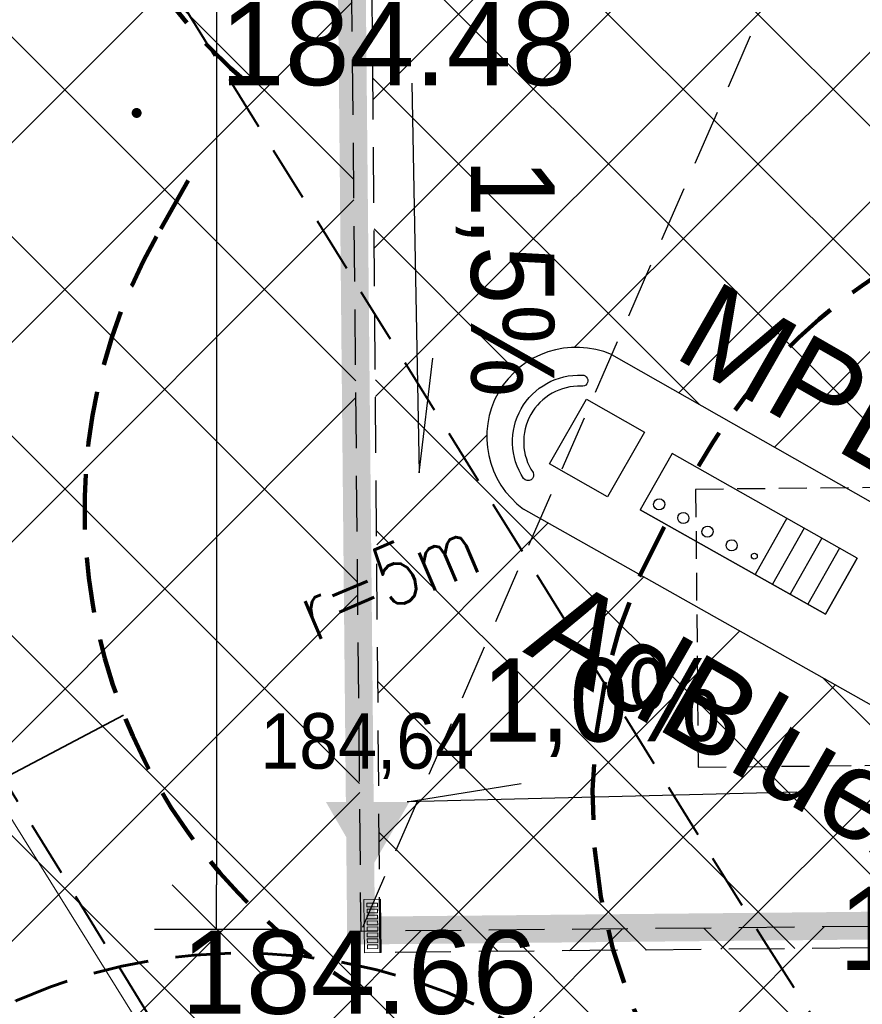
# Model space of a CAD drawing. Extents: x 8014 to 6635291, y -5609 to 5765892.
# Tile 41 of 158: x 6601148.04 to 6601155.62, y 5731788.41 to 5731797.27. Entities that reach past the tile are written whole.
import ezdxf
from ezdxf.enums import TextEntityAlignment as Align

# ---------------------------------------------------------------- set-up
doc = ezdxf.new("R2010")
doc.units = 0
doc.header["$PDSIZE"] = 0.75
for name, pattern in [('( Dashed )', [0.75, 0.5, -0.25]), ('DASHED', [0.75, 0.5, -0.25]), ('HIDDEN', [0.375, 0.25, -0.125]), ('HIDDEN2', [0.1875, 0.125, -0.0625])]:
    doc.linetypes.add(name, pattern=pattern)
doc.layers.get('0').update_dxf_attribs({"linetype": 'CONTINUOUS'})
doc.layers.get('Defpoints').update_dxf_attribs({"linetype": 'CONTINUOUS'})
for name, color, linetype, lineweight in [('!m_spadki', 7, 'CONTINUOUS', 30), ('!m_wpusty', 2, 'CONTINUOUS', 20), ('GSPWPS', 7, 'CONTINUOUS', 13), ('GSPWPS_O', 7, 'CONTINUOUS', 13), ('GUPPRZ_O', 7, 'CONTINUOUS', 18), ('T_OBRYS', 160, 'CONTINUOUS', 40), ('T_odn', 7, 'CONTINUOUS', 35), ('T_str.5m', 150, 'HIDDEN', 100), ('T_str.ochr.8m', 40, 'HIDDEN', 60)]:
    doc.layers.add(name, color=color, linetype=linetype, lineweight=lineweight)
for name, color, linetype in [('300_WIATA_DYST', 7, 'CONTINUOUS'), ('A-SZRAF- DROGI', 130, 'CONTINUOUS'), ('a_drogi', 4, 'CONTINUOUS'), ('a_dystrybutory', 7, 'CONTINUOUS'), ('a_zieleń', 80, 'CONTINUOUS'), ('Kraw', 7, 'CONTINUOUS'), ('Opisy', 1, 'CONTINUOUS'), ('STREFY', 7, 'CONTINUOUS'), ('T_opisy', 7, 'CONTINUOUS'), ('Wiaty', 2, 'CONTINUOUS'), ('Wymiarowanie', 7, 'CONTINUOUS')]:
    doc.layers.add(name, color=color, linetype=linetype)
doc.layers.add('AP_HATCH_DROGI', color=7, linetype='CONTINUOUS', lineweight=15, true_color=0x949494)
doc.layers.add('GULKPR', color=7, linetype='CONTINUOUS', lineweight=18, true_color=0x803300)
doc.styles.add('Arial', font='arial.ttf')
doc.styles.add('ROMANS', font='romans.shx', dxfattribs={"width": 0.7})
doc.dimstyles.new('DIM500', dxfattribs={"dimscale": 40, "dimtxt": 0.03, "dimasz": 0.01, "dimexe": 0, "dimexo": 0, "dimgap": 0.02, "dimtad": 1, "dimzin": 9, "dimdsep": 46, "dimtxsty": 'ROMANS', "dimblk": 'TICK1', "dimcen": 0, "dimse1": 1, "dimse2": 1, "dimclrd": 256, "dimclre": 7, "dimclrt": 6, "dimazin": 0, "dimtfac": 1, "dimtdec": 4, "dimtix": 1, "dimtmove": 2, "dimatfit": 3, "dimldrblk": 'TICK1', "dimfxl": 1, "dimtolj": 1, "dimtzin": 9, "dimarcsym": 0})

# ---------------------------------------------------------------- blocks, each defined once
blk = doc.blocks.new('D_GSPWPS1')
blk.add_hatch(color=0).paths.add_polyline_path([(-0.045, 0), (-0.043467, -0.011647), (-0.038971, -0.0225), (-0.03182, -0.03182), (-0.0225, -0.038971), (-0.011647, -0.043467), (0, -0.045), (0.011647, -0.043467), (0.0225, -0.038971), (0.03182, -0.03182), (0.038971, -0.0225), (0.043467, -0.011647), (0.045, 0), (0.043467, 0.011647), (0.038971, 0.0225), (0.03182, 0.03182), (0.0225, 0.038971), (0.011647, 0.043467), (0, 0.045), (-0.011647, 0.043467), (-0.0225, 0.038971), (-0.03182, 0.03182), (-0.038971, 0.0225), (-0.043467, 0.011647)])
blk = doc.blocks.new('D1')
at = {"layer": 'a_dystrybutory', "lineweight": 30, "extrusion": (-1.3153e-07, -1.25996e-07, 1)}
for p, q in [((123824.6389, -44489.9608, 0), (123822.933, -44490.8265, 0)), ((123824.9013, -44490.478, 0), (123824.6389, -44489.9608, 0)), ((123824.9013, -44490.478, 0), (123823.1954, -44491.3437, 0)), ((123823.1954, -44491.3437, 0), (123822.933, -44490.8265, 0))]:
    blk.add_line(p, q, dxfattribs=at)
at = {"layer": 'a_dystrybutory', "extrusion": (-1.3153e-07, -1.25996e-07, 1)}
for p, q in [((123824.739, -44490.5604, 0), (123824.4766, -44490.0432, 0)), ((123824.5767, -44490.6427, 0), (123824.3143, -44490.1255, 0)), ((123824.4144, -44490.7251, 0), (123824.152, -44490.2079, 0)), ((123824.2522, -44490.8075, 0), (123823.9897, -44490.2903, 0))]:
    blk.add_line(p, q, dxfattribs=at)
at = {"layer": 'a_dystrybutory', "extrusion": (1.31864e-07, 1.25551e-07, -1)}
for centre, major_axis, start_param, end_param in [((123823.9763, -44490.454, -0.0001), (0.0188, 0.0188, 0), 3.703859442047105, 9.98704474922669), ((123823.7689, -44490.5425, -0.0001), (0.0354, 0.0354, 0), 3.703859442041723, 9.987044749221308), ((123823.546, -44490.6556, -0.0001), (0.0354, 0.0354, 0), 3.703859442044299, 9.987044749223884), ((123823.323, -44490.7687, -0.0001), (0.0354, 0.0354, 0), 3.703859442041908, 9.987044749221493), ((123823.1001, -44490.8819, -0.0001), (0.0354, 0.0354, 0), 3.703859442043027, 9.987044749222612)]:
    blk.add_ellipse(centre, major_axis=major_axis, ratio=1, start_param=start_param, end_param=end_param, dxfattribs=at)
blk = doc.blocks.new('TICK1')
at = {"color": 0}
for p, q in [((0, -1.4), (0, 1.4)), ((0, 0), (-1, 0))]:
    blk.add_line(p, q, dxfattribs=at)
at = {"color": 2}
blk.add_line((-1, -1), (1, 1), dxfattribs=at)
blk = doc.blocks.new('*D241')
at = {"layer": 'Defpoints', "color": 0}
for p in [(6601153.5697, 5731811.4869), (6601149.8095, 5731789.0827), (6601152.4483, 5731789.0827)]:
    blk.add_point(p, dxfattribs=at)
at = {"layer": 'Wymiarowanie', "lineweight": -2}
blk.add_line((6601149.8095, 5731811.0869), (6601149.8095, 5731789.4827), dxfattribs=at)
at = {"layer": 'Wymiarowanie', "lineweight": -2, "xscale": 0.4, "yscale": 0.4, "zscale": 0.4}
for p, rotation in [((6601149.8095, 5731811.4869), 90), ((6601149.8095, 5731789.0827), 270)]:
    blk.add_blockref('TICK1', p, dxfattribs=dict(at, rotation=rotation))
at = {"layer": 'Wymiarowanie', "color": 6, "insert": (6601148.4095, 5731800.2848), "char_height": 1.2, "attachment_point": 5, "rotation": 90, "style": 'ROMANS'}
blk.add_mtext('\\A1;22.4', dxfattribs=at)
blk = doc.blocks.new('wpust_wąski')
at = {"layer": '!m_wpusty', "linetype": 'Continuous'}
for points in [[(0.24, -0.075), (0.24, 0.075), (-0.24, 0.075), (-0.24, -0.075)], [(-0.0648, 0.0474), (-0.0648, -0.0473), (-0.0986, -0.0473), (-0.0986, 0.0474)], [(-0.0648, 0.0474), (-0.0648, -0.0473), (-0.0986, -0.0473), (-0.0986, 0.0474)], [(-0.0648, 0.0474), (-0.0648, -0.0473), (-0.0986, -0.0473), (-0.0986, 0.0474)], [(-0.011, 0.0474), (-0.011, -0.0473), (-0.0448, -0.0473), (-0.0448, 0.0474)], [(-0.011, 0.0474), (-0.011, -0.0473), (-0.0448, -0.0473), (-0.0448, 0.0474)], [(-0.011, 0.0474), (-0.011, -0.0473), (-0.0448, -0.0473), (-0.0448, 0.0474)], [(0.1501, 0.0474), (0.1501, -0.0473), (0.1163, -0.0473), (0.1163, 0.0474)], [(0.1501, 0.0474), (0.1501, -0.0473), (0.1163, -0.0473), (0.1163, 0.0474)], [(0.1501, 0.0474), (0.1501, -0.0473), (0.1163, -0.0473), (0.1163, 0.0474)], [(0.2038, 0.0474), (0.2038, -0.0473), (0.1701, -0.0473), (0.1701, 0.0474)], [(0.2038, 0.0474), (0.2038, -0.0473), (0.1701, -0.0473), (0.1701, 0.0474)], [(0.2038, 0.0474), (0.2038, -0.0473), (0.1701, -0.0473), (0.1701, 0.0474)]]:
    blk.add_lwpolyline(points, close=True, dxfattribs=at)
for points in [[(-0.206, 0.0474), (-0.1722, 0.0474), (-0.1722, -0.0473), (-0.206, -0.0473), (-0.206, 0.0474)], [(-0.206, 0.0474), (-0.1722, 0.0474), (-0.1722, -0.0473), (-0.206, -0.0473), (-0.206, 0.0474)], [(-0.206, 0.0474), (-0.1722, 0.0474), (-0.1722, -0.0473), (-0.206, -0.0473), (-0.206, 0.0474)], [(-0.1185, 0.0474), (-0.1185, -0.0473), (-0.1523, -0.0473), (-0.1523, 0.0474), (-0.1185, 0.0474)], [(-0.1185, 0.0474), (-0.1185, -0.0473), (-0.1523, -0.0473), (-0.1523, 0.0474), (-0.1185, 0.0474)], [(-0.1185, 0.0474), (-0.1185, -0.0473), (-0.1523, -0.0473), (-0.1523, 0.0474), (-0.1185, 0.0474)], [(0.0089, 0.0474), (0.0427, 0.0474), (0.0427, -0.0473), (0.0089, -0.0473), (0.0089, 0.0474)], [(0.0089, 0.0474), (0.0427, 0.0474), (0.0427, -0.0473), (0.0089, -0.0473), (0.0089, 0.0474)], [(0.0089, 0.0474), (0.0427, 0.0474), (0.0427, -0.0473), (0.0089, -0.0473), (0.0089, 0.0474)], [(0.0626, 0.0474), (0.0964, 0.0474), (0.0964, -0.0473), (0.0626, -0.0473), (0.0626, 0.0474)], [(0.0626, 0.0474), (0.0964, 0.0474), (0.0964, -0.0473), (0.0626, -0.0473), (0.0626, 0.0474)], [(0.0626, 0.0474), (0.0964, 0.0474), (0.0964, -0.0473), (0.0626, -0.0473), (0.0626, 0.0474)]]:
    blk.add_lwpolyline(points, dxfattribs=at)

msp = doc.modelspace()

# ---------------------------------------------------------------- hatches: boundary and pattern name
at = {"layer": 'A-SZRAF- DROGI', "linetype": 'ByBlock', "lineweight": 0}
h = msp.add_hatch(dxfattribs=at)
h.set_pattern_fill('ANSI37', color=253, scale=3, style=0)
h.set_pattern_definition([(45, (3365827.47042, 2822255.7523), (-0.265165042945, 0.265165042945), []), (135, (3365827.47042, 2822255.7523), (-0.265165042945, -0.265165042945), [])])
h.paths.add_polyline_path([(6601164.801, 5731825.446), (6601168.7906, 5731826.9477), (6601168.8206, 5731824.4743), (6601166.454, 5731823.503)])
edge = h.paths.add_edge_path()
edge.add_line((6601172.476, 5731825.895), (6601172.4105, 5731828.0257))
edge.add_line((6601172.4105, 5731828.0257), (6601173.992, 5731828.189))
edge.add_arc((6601186.0349, 5732243.68), 415.6655, 268.339759, 269.911655)
edge.add_line((6601185.394, 5731828.015), (6601205.043, 5731828.193))
edge.add_line((6601205.043, 5731828.193), (6601225.2324, 5731828.343))
edge.add_line((6601225.2324, 5731828.343), (6601245.168, 5731828.586))
edge.add_line((6601245.168, 5731828.586), (6601245.543, 5731828.5902))
edge.add_line((6601245.543, 5731828.5902), (6601246.8836, 5731826.5938))
edge.add_line((6601246.8836, 5731826.5938), (6601221.7897, 5731826.3092))
edge.add_line((6601221.7897, 5731826.3092), (6601205.136, 5731826.031))
edge.add_line((6601205.136, 5731826.031), (6601185.273, 5731825.848))
edge.add_line((6601185.273, 5731825.848), (6601173.834, 5731826.053))
edge.add_line((6601173.834, 5731826.053), (6601172.476, 5731825.895))
edge = h.paths.add_edge_path()
edge.add_line((6601111.994, 5731733.86), (6601109.203, 5731750.836))
edge.add_line((6601109.203, 5731750.836), (6601106.88, 5731760.994))
edge.add_line((6601106.88, 5731760.994), (6601102.557, 5731779.174))
edge.add_line((6601102.557, 5731779.174), (6601096.809, 5731802.335))
edge.add_line((6601096.809, 5731802.335), (6601093.3935, 5731815.0755))
edge.add_arc((6601112.8906, 5731821.4068), 20.4994, 186.6456, 197.99027, ccw=False)
edge.add_arc((6601104.1004, 5731821.197), 11.7717, 157.09306, 190.58566, ccw=False)
edge.add_line((6601093.257, 5731825.779), (6601095.519, 5731824.743))
edge.add_line((6601095.519, 5731824.743), (6601101.325, 5731802.801))
edge.add_line((6601101.325, 5731802.801), (6601106.886, 5731780.522))
edge.add_line((6601106.886, 5731780.522), (6601111.376, 5731762.136))
edge.add_line((6601111.376, 5731762.136), (6601116.585, 5731733.745))
edge.add_line((6601116.585, 5731733.745), (6601117.929, 5731724.497))
edge.add_line((6601117.929, 5731724.497), (6601120.1746, 5731712.9986))
edge.add_line((6601120.1746, 5731712.9986), (6601122.0738, 5731714.1272))
edge.add_line((6601122.0738, 5731714.1272), (6601119.954, 5731724.963))
edge.add_line((6601119.954, 5731724.963), (6601118.634, 5731734.045))
edge.add_line((6601118.634, 5731734.045), (6601113.329, 5731762.836))
edge.add_line((6601113.329, 5731762.836), (6601108.915, 5731781.012))
edge.add_line((6601108.915, 5731781.012), (6601103.286, 5731803.464))
edge.add_line((6601103.286, 5731803.464), (6601098.333, 5731822.44))
edge.add_line((6601098.333, 5731822.44), (6601100.26, 5731826.8))
edge.add_line((6601100.26, 5731826.8), (6601104.18, 5731826.61))
edge.add_line((6601104.18, 5731826.61), (6601124.59, 5731825.705))
edge.add_arc((6601125.6103, 5731847.6835), 22.0022, 254.86484, 267.34201, ccw=False)
edge.add_line((6601119.8656, 5731826.4445), (6601114.2016, 5731827.9766))
edge.add_arc((6601110.3336, 5731814.504), 14.0168, 73.98102, 84.72926)
edge.add_line((6601111.6212, 5731828.4616), (6601104.31, 5731828.801))
edge.add_line((6601104.31, 5731828.801), (6601098.736, 5731829.044))
edge.add_arc((6601099.4679, 5731836.3205), 7.3133, 237.42143, 264.2566, ccw=False)
edge.add_line((6601095.53, 5731830.158), (6601092.874, 5731826.011))
edge.add_arc((6601101.9183, 5731821.9437), 9.9167, 155.786, 175.01736)
edge.add_arc((6601112.8597, 5731821.4016), 20.8679, 176.14398, 198.05229)
edge.add_line((6601093.019, 5731814.935), (6601096.416, 5731802.213))
edge.add_line((6601096.416, 5731802.213), (6601102.139, 5731779.125))
edge.add_line((6601102.139, 5731779.125), (6601106.492, 5731760.912))
edge.add_line((6601106.492, 5731760.912), (6601108.825, 5731750.719))
edge.add_line((6601108.825, 5731750.719), (6601111.607, 5731733.785))
edge.add_line((6601111.607, 5731733.785), (6601115.11, 5731713.014))
edge.add_line((6601115.11, 5731713.014), (6601115.7829, 5731710.3889))
edge.add_line((6601115.7829, 5731710.3889), (6601116.1226, 5731710.5908))
edge.add_line((6601116.1226, 5731710.5908), (6601115.488, 5731713.094))
edge.add_line((6601115.488, 5731713.094), (6601113.741, 5731723.477))
edge.add_line((6601113.741, 5731723.477), (6601111.994, 5731733.86))
at = {"layer": 'a_drogi', "transparency": 33554687}
h = msp.add_hatch(dxfattribs=at)
h.set_pattern_fill('ANSI37', color=256, scale=0.3, style=0)
h.set_pattern_definition([(45, (100, 0), (-0.67351920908, 0.67351920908), []), (135, (100, 0), (-0.67351920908, -0.67351920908), [])])
edge = h.paths.add_edge_path()
edge.add_line((6601156.4874, 5731801.6224), (6601153.2875, 5731801.5914))
edge.add_arc((6601153.2953, 5731800.7914), 0.8, 90.55462, 270.55462)
edge.add_line((6601153.303, 5731799.9915), (6601156.5029, 5731800.0224))
edge.add_arc((6601156.4951, 5731800.8224), 0.8, 270.55462, 90.55462)
edge = h.paths.add_edge_path()
edge.add_arc((6601157.3271, 5731807.9316), 0.8, 270.55462, 90.55462)
edge.add_line((6601157.3194, 5731808.7316), (6601153.2196, 5731808.691))
edge.add_arc((6601153.2273, 5731807.891), 0.8, 90.55462, 270.55462)
edge.add_line((6601153.2351, 5731807.0911), (6601157.3349, 5731807.1316))
edge = h.paths.add_edge_path()
edge.add_line((6601159.4461, 5731790.7947), (6601153.3633, 5731794.2545))
edge.add_arc((6601153.0443, 5731793.5155), 0.8049, 66.65095, 233.99905)
edge.add_line((6601152.5712, 5731792.8643), (6601158.6811, 5731789.4152))
edge.add_arc((6601159.0786, 5731790.0966), 0.7889, 239.74229, 62.23551)
h.paths.add_polyline_path([(6601160.9168, 5731788.9646), (6601160.6933, 5731811.3635), (6601151.0937, 5731811.2706), (6601151.2803, 5731788.8714), (6601160.9168, 5731788.9646)], is_closed=False)
at = {"layer": 'a_zieleń', "transparency": 33554687}
h = msp.add_hatch(dxfattribs=at)
h.set_pattern_fill('ANSI31', color=256, scale=2, angle=0.54156)
h.set_pattern_definition([(45.54155787, (6600987.53512, 5732094.77134), (-0.1784396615, 0.175097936), [])])
edge = h.paths.add_edge_path()
edge.add_line((6601184.5229, 5731785.7154), (6601184.7669, 5731785.4733))
edge.add_line((6601184.7669, 5731785.4733), (6601208.79, 5731802.27))
edge.add_line((6601208.79, 5731802.27), (6601211.05, 5731814.48))
edge.add_line((6601211.05, 5731814.48), (6601142.1508, 5731813.8229))
edge.add_arc((6601143.6984, 5731819.1016), 5.5009, 253.66034, 270.54751)
edge.add_line((6601143.751, 5731813.6009), (6601191.0336, 5731814.0533))
edge.add_arc((6601191.1215, 5731812.1134), 1.9419, 359.83741, 92.59397, ccw=False)
edge.add_line((6601193.0634, 5731812.1079), (6601193.074, 5731811.0039))
edge.add_line((6601193.074, 5731811.0039), (6601197.3833, 5731811.045))
edge.add_line((6601197.3833, 5731811.045), (6601197.4253, 5731806.6207))
edge.add_line((6601197.4253, 5731806.6207), (6601199.7316, 5731806.6425))
edge.add_line((6601199.7316, 5731806.6425), (6601199.803, 5731799.1713))
edge.add_line((6601199.803, 5731799.1713), (6601197.5162, 5731797.1648))
edge.add_line((6601197.5162, 5731797.1648), (6601194.2158, 5731797.1331))
edge.add_line((6601194.2158, 5731797.1331), (6601194.2508, 5731793.4702))
edge.add_arc((6601191.5376, 5731793.6583), 2.7198, 281.08945, 356.03579, ccw=False)
edge.add_line((6601192.0607, 5731790.9893), (6601185.1522, 5731786.1557))
edge.add_arc((71774552.6868, -87417922.6808), 113685689.918, 124.979043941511, 124.979044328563)
h.paths.add_polyline_path([(6601204.906, 5731809.1782), (6601202.5765, 5731808.5789), (6601203.7412, 5731808.8785)], flags=16)
h = msp.add_hatch(dxfattribs=at)
h.set_pattern_fill('ANSI31', color=256, scale=2, angle=0.54156)
h.set_pattern_definition([(45.54818, (6607983.67314, 5729436.4412), (-0.178459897, 0.175077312), [])])
edge = h.paths.add_edge_path()
edge.add_line((6601132.2889, 5731807.9116), (6601127.081, 5731807.9025))
edge.add_line((6601127.081, 5731807.9025), (6601127.0424, 5731806.5458))
edge.add_line((6601127.0424, 5731806.5458), (6601125.024, 5731806.5745))
edge.add_line((6601125.024, 5731806.5745), (6601123.8654, 5731808.1788))
edge.add_line((6601123.8654, 5731808.1788), (6601123.8926, 5731810.091))
edge.add_line((6601123.8926, 5731810.091), (6601127.0923, 5731810.0454))
edge.add_line((6601127.0923, 5731810.0454), (6601127.0789, 5731809.1025))
edge.add_line((6601127.0789, 5731809.1025), (6601132.9733, 5731809.1128))
edge.add_arc((6601141.2587, 5731812.6275), 9, 180.54644, 202.98708, ccw=False)
edge.add_line((6601132.2591, 5731812.5416), (6601132.2478, 5731813.7284))
edge.add_line((6601132.2478, 5731813.7284), (6601119.83, 5731813.61))
edge.add_line((6601119.83, 5731813.61), (6601154.4, 5731764.22))
edge.add_line((6601154.4, 5731764.22), (6601170.4211, 5731775.4622))
edge.add_line((6601170.4211, 5731775.4622), (6601167.7956, 5731776.9431))
edge.add_line((6601167.7956, 5731776.9431), (6601164.9514, 5731771.8972))
edge.add_line((6601164.9514, 5731771.8972), (6601163.5763, 5731771.2851))
edge.add_line((6601163.5763, 5731771.2851), (6601148.4093, 5731779.8308))
edge.add_line((6601148.4093, 5731779.8308), (6601150.8675, 5731784.1866))
edge.add_arc((6601153.8308, 5731789.3279), 5.9341, 214.9282, 240.04256, ccw=False)
edge.add_line((6601148.9656, 5731785.9303), (6601146.468, 5731789.4972))
edge.add_line((6601146.468, 5731789.4972), (6601142.2986, 5731786.7292))
edge.add_line((6601142.2986, 5731786.7292), (6601135.1346, 5731796.9732))
edge.add_line((6601135.1346, 5731796.9732), (6601132.6787, 5731795.2509))
edge.add_line((6601132.6787, 5731795.2509), (6601128.6047, 5731801.065))
edge.add_line((6601128.6047, 5731801.065), (6601130.2418, 5731802.2117))
edge.add_line((6601130.2418, 5731802.2117), (6601128.2303, 5731805.0755))
edge.add_line((6601128.2303, 5731805.0755), (6601132.2889, 5731807.9116))
h.paths.add_polyline_path([(6601124.0876, 5731807.2733), (6601122.4078, 5731810.0367), (6601124.0122, 5731807.364), (6601124.4447, 5731807.3767)])
at = {"layer": 'AP_HATCH_DROGI', "transparency": 33554687}
h = msp.add_hatch(dxfattribs=at)
h.set_pattern_fill('ANSI37', color=8, scale=0.4, style=0)
h.set_pattern_definition([(45, (-235.1364, -0.0074), (-0.8980256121, 0.8980256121), []), (135, (-235.1364, -0.0074), (-0.8980256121, -0.8980256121), [])])
h.paths.add_polyline_path([(6601193.2495, 5731793.5991), (6601193.0232, 5731793.1571), (6601192.5372, 5731792.546), (6601191.3652, 5731791.7157), (6601183.2127, 5731786.0117), (6601182.4977, 5731785.597), (6601181.6176, 5731785.4724), (6601180.7875, 5731785.5539), (6601179.2231, 5731786.3199), (6601177.7522, 5731787.1517), (6601177.3391, 5731787.2927), (6601176.3538, 5731787.3809), (6601169.2583, 5731787.337), (6601168.7535, 5731787.1648), (6601168.3919, 5731786.8154), (6601168.2695, 5731786.1616), (6601168.2906, 5731783.9879), (6601168.489, 5731783.4233), (6601168.9457, 5731783.1653), (6601175.6906, 5731779.2567), (6601170.303, 5731775.5215), (6601167.7949, 5731776.9362), (6601167.129, 5731777.1637), (6601166.5262, 5731776.9617), (6601165.7672, 5731775.7837), (6601163.3317, 5731771.4725), (6601149.2856, 5731779.3331), (6601151.2424, 5731782.8233, 0.412651), (6601150.8665, 5731784.1828, -0.108529), (6601148.9656, 5731785.9303), (6601146.4098, 5731789.5803, 0.35258), (6601145.0699, 5731789.8863), (6601141.7328, 5731787.5472), (6601129.6306, 5731804.8312), (6601132.9783, 5731807.1825, 0.413418), (6601133.2248, 5731808.5731, -0.115215), (6601132.2591, 5731812.5416), (6601132.2492, 5731813.5784), (6601191.1216, 5731814.0479), (6601191.9938, 5731813.8042), (6601192.4653, 5731813.508), (6601192.8458, 5731812.9993), (6601193.0514, 5731812.4044), (6601193.0471, 5731810.7877), (6601189.7162, 5731810.759), (6601189.7162, 5731810.4768), (6601189.4787, 5731810.5899), (6601189.1379, 5731810.6498), (6601188.6388, 5731810.5163), (6601188.4556, 5731810.3611), (6601188.1839, 5731809.9497), (6601188.3009, 5731797.7193), (6601188.5936, 5731797.2844), (6601189.2485, 5731797.0404), (6601189.7308, 5731797.1643), (6601189.9472, 5731797.3247), (6601190.1976, 5731797.7311, -0.059912), (6601190.1007, 5731797.5255), (6601190.1668, 5731797.5255), (6601193.2117, 5731797.5522), (6601193.2495, 5731793.5991)], is_closed=False)
h.paths.add_polyline_path([(6601150.8919, 5731811.4612), (6601160.8918, 5731811.5169), (6601161.1082, 5731789.1591), (6601151.1087, 5731789.0623)], flags=16)
h.paths.add_polyline_path([(6601183.6926, 5731809.9696), (6601184.393, 5731809.6835), (6601184.6926, 5731808.9791), (6601184.8117, 5731796.4633), (6601184.6829, 5731795.9605), (6601184.5256, 5731795.7514), (6601184.1378, 5731795.5064), (6601183.8213, 5731795.4518), (6601168.2076, 5731795.4097), (6601167.269, 5731795.7452), (6601166.2541, 5731796.4705), (6601165.4269, 5731797.629), (6601165.1632, 5731798.354), (6601165.0339, 5731799.2929), (6601165.0099, 5731801.8188), (6601164.9313, 5731807.9675), (6601165.3249, 5731808.6486), (6601165.8201, 5731809.1702), (6601166.4353, 5731809.5579), (6601167.1435, 5731809.8532)], flags=16)

# ---------------------------------------------------------------- linework, layer by layer
at = {"layer": '!m_spadki', "linetype": 'Continuous'}
for points in [[(6601151.565, 5731796.6974), (6601151.633, 5731793.1917), (6601151.7537, 5731794.2238)], [(6601151.565, 5731796.6974), (6601151.633, 5731793.1917), (6601151.7537, 5731794.2238)], [(6601151.565, 5731796.6974), (6601151.633, 5731793.1917), (6601151.7537, 5731794.2238)], [(6601155.0294, 5731790.3161), (6601151.5242, 5731790.2281), (6601152.5499, 5731790.3946)], [(6601155.0294, 5731790.3161), (6601151.5242, 5731790.2281), (6601152.5499, 5731790.3946)], [(6601155.0294, 5731790.3161), (6601151.5242, 5731790.2281), (6601152.5499, 5731790.3946)]]:
    msp.add_lwpolyline(points, dxfattribs=at)
at = {"layer": '!m_spadki', "linetype": 'Continuous', "elevation": 10.08}
msp.add_lwpolyline([(6601151.1682, 5731789.5772, 0, 0.75, 0), (6601151.1682, 5731790.2267, 0, 0, 0)], format="xyseb", dxfattribs=at)
at = {"linetype": 'DASHED'}
for p, q in [((6601151.2803, 5731788.8714), (6601151.0937, 5731811.2706)), ((6601160.9168, 5731788.9646), (6601151.2803, 5731788.8714))]:
    msp.add_line(p, q, dxfattribs=at)
at = {"elevation": 0, "flags": 128}
msp.add_lwpolyline([(6601153.0907, 5731793.9703, 0.612828), (6601152.6561, 5731793.1925, -0.917735), (6601152.5711, 5731793.1397, -0.612828), (6601153.098, 5731794.0701, -1.089639)], format="xyb", close=True, dxfattribs=at)
at = {"ltscale": 2, "flags": 128}
msp.add_lwpolyline([(6601153.3249, 5731792.9737), (6601152.8044, 5731793.2722), (6601153.1377, 5731793.8534), (6601153.6582, 5731793.5549), (6601153.3249, 5731792.9737)], dxfattribs=at)
at = {"color": 7, "linetype": 'HIDDEN2', "lineweight": 25, "ltscale": 2}
msp.add_lwpolyline([(6601154.1185, 5731793.0413), (6601154.1424, 5731790.5414), (6601158.1422, 5731790.5796), (6601158.1184, 5731793.0794)], close=True, dxfattribs=at)
at = {"layer": '300_WIATA_DYST', "elevation": 0}
msp.add_lwpolyline([(6601153.9062, 5731793.3637), (6601153.6211, 5731792.8586), (6601155.287, 5731791.9182), (6601155.5721, 5731792.4233)], close=True, dxfattribs=at)
at = {"layer": 'GULKPR', "color": 8, "linetype": 'Continuous', "lineweight": 18, "elevation": 10.14}
msp.add_lwpolyline([(6601128.5506, 5731821.2967), (6601150.3171, 5731786.2886)], dxfattribs=at)
at = {"layer": 'Kraw'}
for p, q in [((6601153.3633, 5731794.2545), (6601159.4461, 5731790.7947)), ((6601158.6811, 5731789.4152), (6601152.5712, 5731792.8643))]:
    msp.add_line(p, q, dxfattribs=at)
msp.add_arc((6601153.0443, 5731793.5155), 0.8049, 66.65095, 233.99905, dxfattribs=at)
at = {"layer": 'STREFY', "color": 1, "linetype": '( Dashed )', "lineweight": 40, "elevation": 10.08}
msp.add_lwpolyline([(6601163.7077, 5731764.6575), (6601131.3977, 5731817.3265)], dxfattribs=at)
at = {"layer": 'T_OBRYS', "color": 1, "linetype": '( Dashed )', "lineweight": 40}
msp.add_lwpolyline([(6601133.3164, 5731823.5006), (6601154.7321, 5731788.9797), (6601170.5205, 5731764.2949)], dxfattribs=at)
msp.add_lwpolyline([(6601133.3164, 5731823.5006), (6601154.7321, 5731788.9797), (6601170.5205, 5731764.2949)], dxfattribs=at)
at = {"layer": 'T_odn', "ltscale": 0.5}
msp.add_lwpolyline([(6601136.0393, 5731781.838), (6601147.3953, 5731790.1782), (6601148.9725, 5731791.0086)], dxfattribs=at)
at = {"layer": 'T_str.5m', "ltscale": 2}
msp.add_line((6601149.5527, 5731795.8225, 0), (6601149.2675, 5731795.3174, 0), dxfattribs=at)
for centre, start, end in [((6601153.3351, 5731800.4987, 0), 180.54353, 230.28503), ((6601158.4984, 5731790.7912, 0), 60.54344, 150.54344), ((6601153.6211, 5731792.8586, 0), 150.54344, 240.54346), ((6601158.1904, 5731790.2459, 0), 150.54344, 240.54344)]:
    msp.add_arc(centre, 5, start, end, dxfattribs=at)
at = {"layer": 'T_str.ochr.8m', "color": 202, "ltscale": 2}
msp.add_arc((6601156.6407, 5731807.6897, 0), 30, 180.54353, 270.54353, dxfattribs=at)
at = {"layer": 'T_str.ochr.8m', "color": 3, "ltscale": 2}
msp.add_arc((6601150.0323, 5731783.8672, 0), 5, 56.6873, 240.12615, dxfattribs=at)
at = {"layer": 'Wiaty', "color": 10, "linetype": 'DASHED', "ltscale": 2, "const_width": 0.25}
msp.add_lwpolyline([(6601150.8918, 5731811.4687), (6601160.8917, 5731811.5243), (6601161.1082, 5731789.1665), (6601151.1086, 5731789.0697), (6601150.8918, 5731811.4694)], dxfattribs=at)
at = {"layer": 'Wiaty', "linetype": 'DASHED', "flags": 128}
for points in [[(6601160.8914, 5731811.5569), (6601161.1082, 5731789.1579), (6601151.1087, 5731789.0623), (6601150.8919, 5731811.4612), (6601160.8914, 5731811.5569)], [(6601160.8913, 5731811.5655), (6601151.1086, 5731789.0697)]]:
    msp.add_lwpolyline(points, dxfattribs=at)

# ---------------------------------------------------------------- block references
at = {"layer": '!m_wpusty', "rotation": 270.5481798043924}
msp.add_blockref('wpust_wąski', (6601151.2113, 5731789.1106), dxfattribs=at)
at = {"layer": '300_WIATA_DYST', "extrusion": (1.1895e-08, 7.72512e-09, 1), "xscale": -1, "rotation": 177.4620721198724}
msp.add_blockref('D1', (6475482.057, 5692828.6398, 0.1228), dxfattribs=at)
at = {"layer": 'GSPWPS', "color": 8, "linetype": 'Continuous', "lineweight": 13}
msp.add_blockref('D_GSPWPS1', (6601149.09, 5731796.43, 10.08), dxfattribs=at)

# ---------------------------------------------------------------- texts
at = {"layer": '!m_spadki', "linetype": 'Continuous', "style": 'Arial', "width": 0.9}
for s, rotation, p in [('1,5%%%', 269.9852, (6601152.099, 5731794.9444)), ('1,5%%%', 269.9852, (6601152.099, 5731794.9444)), ('1,5%%%', 269.9852, (6601152.099, 5731794.9444)), ('1,0%%%', 0.17391, (6601153.2753, 5731790.7721)), ('1,0%%%', 0.17391, (6601153.2753, 5731790.7721)), ('1,0%%%', 0.17391, (6601153.2753, 5731790.7721))]:
    msp.add_text(s, height=0.75, rotation=rotation, dxfattribs=at).set_placement(p, align=Align.CENTER)
msp.add_text('184,64', height=0.5, dxfattribs=at).set_placement((6601151.1643, 5731790.5267, 10.08), align=Align.CENTER)
at = {"layer": 'GSPWPS_O', "color": 8, "linetype": 'Continuous', "lineweight": 0, "style": 'Arial'}
for s, p in [('184.48', (6601149.84, 5731796.68, 10.8)), ('184.66', (6601149.49, 5731788.32, 10.8))]:
    msp.add_text(s, height=0.75, dxfattribs=at).set_placement(p)
at = {"layer": 'GUPPRZ_O', "color": 8, "linetype": 'Continuous', "lineweight": 0, "style": 'Arial'}
msp.add_text('184.65', height=0.75, dxfattribs=at).set_placement((6601155.4027, 5731788.7159, 10.8))
at = {"layer": 'Opisy', "char_height": 0.8, "width": 19.591282, "attachment_point": 3, "rotation": 330.16973, "style": 'Arial'}
for s, insert in [('MPD', (6601156.4511, 5731793.7026)), ('AdBlue/ON TIR', (6601159.634, 5731788.4448))]:
    msp.add_mtext(s, dxfattribs=dict(at, insert=insert))
at = {"layer": 'T_opisy', "style": 'ROMANS', "width": 0.8}
msp.add_text('r=5m ', height=0.55, rotation=23.11653, dxfattribs=at).set_placement((6601150.682, 5731791.6669, -9))

# ---------------------------------------------------------------- dimensions: what is measured, and where the dimension line sits
at = {"layer": 'Wymiarowanie'}
dim = msp.add_linear_dim(base=(6601149.8095, 5731789.0827), p1=(6601153.5697, 5731811.4869), p2=(6601152.4483, 5731789.0827), angle=90, dimstyle='DIM500', override={"dimtxt": 0.03}, dxfattribs=at)
dim.commit()
dim.dimension.update_dxf_attribs({"geometry": '*D241', "text_midpoint": (6601148.4095, 5731800.2848)})

doc.saveas('drawing.dxf')
